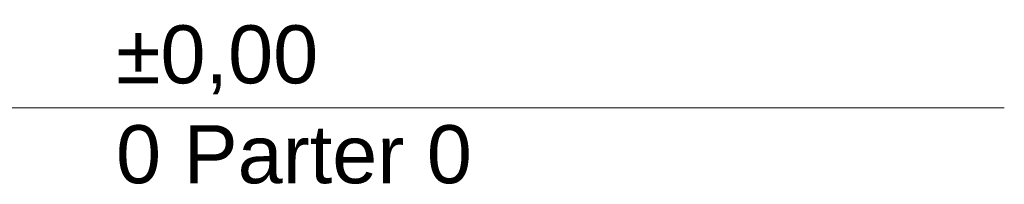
# Model space of a CAD drawing. Header units: millimetres. Extents: x 92668 to 123324, y -8921 to 14506.
# Tile 132 of 133: x 119930 to 123324, y -263 to 304. Entities that reach past the tile are written whole.
import ezdxf

# ---------------------------------------------------------------- set-up
doc = ezdxf.new("R2010")
doc.units = ezdxf.units.MM
doc.header["$MEASUREMENT"] = 0
doc.layers.add('0_Nr_pióra__45', color=7, linetype='Continuous', lineweight=15, true_color=0x40a5ff)
doc.styles.add('STYL_AUTOMATYCZNY_1', font='arial.ttf')

# ---------------------------------------------------------------- blocks, each defined once
blk = doc.blocks.new('B Przekrój_STORY_MARKER')
at = {"layer": '0_Nr_pióra__45', "color": 161, "linetype": 'Continuous', "lineweight": 15, "true_color": 0x40a5ff}
for p, q in [((120061.6, 0), (119861.6, 0)), ((120061.6, 0), (120261.6, 0)), ((123323.6, 0), (120261.6, 0))]:
    blk.add_line(p, q, dxfattribs=at)
at = {"layer": '0_Nr_pióra__45', "color": 161, "lineweight": 15, "true_color": 0x40a5ff, "insert": (120261.6, 284.3), "char_height": 200, "attachment_point": 1, "line_spacing_factor": 1.032029, "style": 'STYL_AUTOMATYCZNY_1'}
blk.add_mtext('\\A1;{\\pql;\\pt0;\\fArial|b0|i0|c238|p0;\\W1.000000;±0,00\\P\\pql;\\pt0;\\fArial|b0|i0|c238|p0;\\W1.000000;0\\fArial|b0|i0|c238|p0;\\W1.000000; \\fArial|b0|i0|c238|p0;\\W1.000000;Parter 0}', dxfattribs=at)

msp = doc.modelspace()

# ---------------------------------------------------------------- block references
at = {"linetype": 'Continuous', "lineweight": 0}
msp.add_blockref('B Przekrój_STORY_MARKER', (0, 0), dxfattribs=at)

doc.saveas('drawing.dxf')
